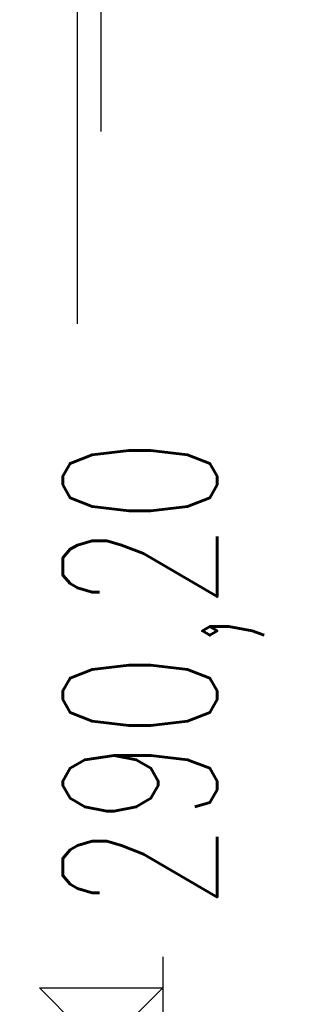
# Model space of a CAD drawing. Header units: metres. Extents: x -912764 to -454925, y -2226138 to -1112338.
# Tile 232 of 256: x -456305.667 to -456305.316, y -1112928.724 to -1112927.446. Entities that reach past the tile are written whole.
import ezdxf

# ---------------------------------------------------------------- set-up
doc = ezdxf.new("R2010")
doc.units = ezdxf.units.M
doc.layers.add('!řezy tenká', color=1, linetype='Continuous')
doc.layers.add('C3D_ZPR', color=7, linetype='Continuous')
doc.layers.add('_NOVÝ STAV - POPISKY KATASTR', color=7, linetype='Continuous', lineweight=30)
doc.layers.add('R-koty vyskove', color=7, linetype='Continuous', lineweight=13)
doc.styles.add('StandardUzky', font='simplex.shx', dxfattribs={"width": 0.65})
doc.styles.add('znacky', font='arial.ttf')
doc.dimstyles.new('1000', dxfattribs={"dimscale": 0.5, "dimtxt": 1, "dimasz": 0.6, "dimexe": 0.3, "dimexo": 0.5, "dimgap": 0.5, "dimtad": 1, "dimzin": 1, "dimdsep": 46, "dimtxsty": 'znacky', "dimblk": 'OBLIQUE', "dimcen": 1, "dimdle": 0.3, "dimclrd": 256, "dimclre": 256, "dimclrt": 256, "dimadec": 3, "dimazin": 0, "dimtfac": 1, "dimtmove": 0, "dimatfit": 3, "dimldrblk": 'OBLIQUE', "dimfxl": 1, "dimlwd": -1, "dimlwe": -1, "dimarcsym": 0})

# ---------------------------------------------------------------- blocks, each defined once
blk = doc.blocks.new('_Oblique')
at = {"color": 0, "linetype": 'ByBlock', "lineweight": -2}
blk.add_line((-0.5, -0.5), (0.5, 0.5), dxfattribs=at)
blk = doc.blocks.new('*D337')
at = {"layer": 'C3D_ZPR', "color": 1, "transparency": 16777216}
for p, q in [((0.611, -1.8799), (0.611, 0.12)), ((0.15, -0.03), (0.686, -0.03)), ((0.15, -1.7299), (0.686, -1.7299))]:
    blk.add_line(p, q, dxfattribs=at)
at = {"layer": 'Defpoints', "color": 0, "lineweight": 50, "transparency": 16777216}
for p in [(-0.1, -0.03), (0.611, -0.03), (-0.1, -1.7299)]:
    blk.add_point(p, dxfattribs=at)
at = {"layer": 'C3D_ZPR', "color": 1, "transparency": 16777216, "xscale": 0.075, "yscale": 0.075, "zscale": 0.075}
for p, rotation in [((0.611, -0.03), 90), ((0.611, -1.7299), 270)]:
    blk.add_blockref('_Oblique', p, dxfattribs=dict(at, rotation=rotation))
at = {"layer": 'C3D_ZPR', "color": 1, "transparency": 16777216, "insert": (0.461, -0.88), "char_height": 0.2, "attachment_point": 5, "rotation": 90, "style": 'StandardUzky'}
blk.add_mtext('1700', dxfattribs=at)
blk = doc.blocks.new('*D987')
at = {"layer": 'C3D_ZPR', "color": 1, "transparency": 16777216}
for p, q in [((0, 0.9412), (0, 1.5162)), ((0.5, 0.9412), (0.5, 1.5162)), ((-0.15, 1.4412), (0.65, 1.4412))]:
    blk.add_line(p, q, dxfattribs=at)
at = {"layer": 'Defpoints', "color": 0, "transparency": 16777216}
for p in [(0.5, 1.4412), (0, 0.2338), (0.5, 0.2338)]:
    blk.add_point(p, dxfattribs=at)
at = {"layer": 'C3D_ZPR', "color": 1, "transparency": 16777216, "xscale": 0.075, "yscale": 0.075, "zscale": 0.075, "rotation": 180}
blk.add_blockref('_Oblique', (0, 1.4412), dxfattribs=at)
at = {"layer": 'C3D_ZPR', "color": 1, "transparency": 16777216, "xscale": 0.075, "yscale": 0.075, "zscale": 0.075}
blk.add_blockref('_Oblique', (0.5, 1.4412), dxfattribs=at)
at = {"layer": 'C3D_ZPR', "color": 1, "transparency": 16777216, "insert": (0.25, 1.5912), "char_height": 0.2, "attachment_point": 5, "style": 'StandardUzky'}
blk.add_mtext('500', dxfattribs=at)
blk = doc.blocks.new('*D310')
at = {"layer": 'C3D_ZPR', "color": 1, "transparency": 16777216}
for p, q in [((-456305.5917, -1112927.5911), (-456305.5917, -1112927.2661)), ((-456305.5612, -1112927.5911), (-456305.5612, -1112927.2661)), ((-456305.5917, -1112927.3411), (-456305.6667, -1112927.3411)), ((-456305.5917, -1112927.3411), (-456305.5612, -1112927.3411)), ((-456305.5612, -1112927.3411), (-456305.1008, -1112927.3411))]:
    blk.add_line(p, q, dxfattribs=at)
at = {"layer": 'Defpoints', "color": 0, "lineweight": 50, "transparency": 16777216}
for p in [(-456305.5612, -1112927.3411), (-456305.5917, -1112928.7823), (-456305.5612, -1112928.7823)]:
    blk.add_point(p, dxfattribs=at)
at = {"layer": 'C3D_ZPR', "color": 1, "transparency": 16777216, "xscale": 0.075, "yscale": 0.075, "zscale": 0.075}
blk.add_blockref('_Oblique', (-456305.5917, -1112927.3411), dxfattribs=at)
at = {"layer": 'C3D_ZPR', "color": 1, "transparency": 16777216, "xscale": 0.075, "yscale": 0.075, "zscale": 0.075, "rotation": 180}
blk.add_blockref('_Oblique', (-456305.5612, -1112927.3411), dxfattribs=at)
at = {"layer": 'C3D_ZPR', "color": 1, "transparency": 16777216, "insert": (-456305.256, -1112927.1911), "char_height": 0.2, "attachment_point": 5, "style": 'StandardUzky'}
blk.add_mtext('30', dxfattribs=at)
blk = doc.blocks.new('Vyskova_sipka')
at = {"color": 0, "linetype": 'ByBlock', "lineweight": -2}
for p, q in [((0, 0), (-4, 4)), ((-4, 4), (4, 4)), ((4, 4), (0, 0))]:
    blk.add_line(p, q, dxfattribs=at)
blk = doc.blocks.new('A$C4eac8e0d')
at = {"layer": 'C3D_ZPR'}
dim = blk.add_linear_dim(base=(0.5, 1.4412), p1=(0, 0.2338), p2=(0.5, 0.2338), dimstyle='1000', override={"dimscale": 1, "dimtxt": 0.2, "dimasz": 0.075, "dimexe": 0.075, "dimexo": 0.25, "dimgap": 0.05, "dimdec": 0, "dimlfac": 1000, "dimdsep": 44, "dimtxsty": 'StandardUzky', "dimcen": 0.5, "dimdle": 0.15, "dimclrd": 1, "dimclre": 1, "dimclrt": 1, "dimfxl": 0.5, "dimfxlon": 1}, dxfattribs=at)
dim.commit()
dim.dimension.update_dxf_attribs({"geometry": '*D987', "text_midpoint": (0.25, 1.5912)})
dim = blk.add_linear_dim(base=(0.611, -0.03), p1=(-0.1, -1.7299), p2=(-0.1, -0.03), angle=90, dimstyle='1000', override={"dimscale": 1, "dimtxt": 0.2, "dimasz": 0.075, "dimexe": 0.075, "dimexo": 0.25, "dimgap": 0.05, "dimdec": 0, "dimlfac": 1000, "dimdsep": 44, "dimtxsty": 'StandardUzky', "dimcen": 0.5, "dimdle": 0.15, "dimclrd": 1, "dimclre": 1, "dimclrt": 1, "dimfxl": 0.5, "dimfxlon": 1}, dxfattribs=at)
dim.commit()
dim.dimension.update_dxf_attribs({"geometry": '*D337', "text_midpoint": (0.461, -0.88)})

msp = doc.modelspace()

# ---------------------------------------------------------------- block references
at = {"layer": '!řezy tenká', "linetype": 'Continuous', "xscale": 0.02, "yscale": 0.02, "zscale": 0.03}
msp.add_blockref('Vyskova_sipka', (-456305.5612, -1112928.7825), dxfattribs=at)
at = {"layer": '_NOVÝ STAV - POPISKY KATASTR', "lineweight": 50}
msp.add_blockref('A$C4eac8e0d', (-456306.0917, -1112928.7823), dxfattribs=at)

# ---------------------------------------------------------------- texts
at = {"layer": 'R-koty vyskove', "color": 1, "insert": (-456305.4804, -1112928.6015), "char_height": 0.2, "attachment_point": 4, "rotation": 90, "style": 'StandardUzky'}
msp.add_mtext('290,20', dxfattribs=at)

# ---------------------------------------------------------------- dimensions: what is measured, and where the dimension line sits
at = {"layer": 'C3D_ZPR'}
dim = msp.add_linear_dim(base=(-456305.56123, -1112927.34113), p1=(-456305.59168, -1112928.78234), p2=(-456305.56123, -1112928.78234), dimstyle='1000', override={"dimtxt": 0.4, "dimasz": 0.15, "dimexe": 0.15, "dimgap": 0.1, "dimdec": 0, "dimlfac": 1000, "dimdsep": 44, "dimtxsty": 'StandardUzky', "dimdle": 0.15, "dimclrd": 1, "dimclre": 1, "dimclrt": 1, "dimfxl": 0.5, "dimfxlon": 1}, dxfattribs=at)
dim.commit()
dim.dimension.update_dxf_attribs({"geometry": '*D310', "text_midpoint": (-456305.25599, -1112927.19113)})

doc.saveas('drawing.dxf')
